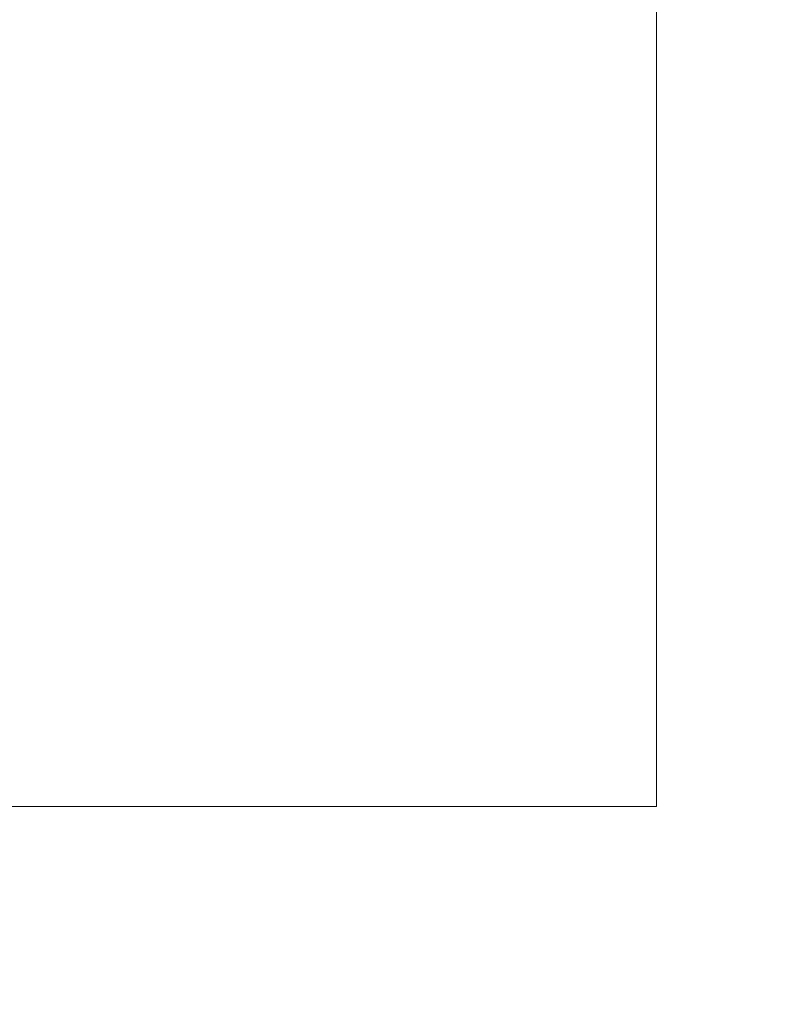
# Model space of a CAD drawing. Header units: inches. Extents: x 1 to 109, y 1 to 85.
# Tile 155 of 256: x 87.2043 to 87.2697, y 15.9703 to 16.0566. Entities that reach past the tile are written whole.
import ezdxf

# ---------------------------------------------------------------- set-up
doc = ezdxf.new("R2010")
doc.units = ezdxf.units.IN
doc.header["$MEASUREMENT"] = 0

msp = doc.modelspace()

# ---------------------------------------------------------------- linework, layer by layer
at = {"color": 7, "linetype": 'Continuous', "lineweight": 15, "ltscale": 5}
for p, q in [((87.260123, 16.264855), (87.260123, 15.987624)), ((87.260123, 15.987624), (87.054874, 15.987624))]:
    msp.add_line(p, q, dxfattribs=at)
at = {"color": 7, "linetype": 'Continuous', "lineweight": 15, "ltscale": 25}
for radius, start, end in [(0.989583, 183.137758, 356.862242), (0.989583, 183.137758, 356.862242), (0.98375, 183.156383, 356.843617), (0.98375, 183.156383, 356.843617)]:
    msp.add_arc((87.153559, 16.664772), radius, start, end, dxfattribs=at)

doc.saveas('drawing.dxf')
